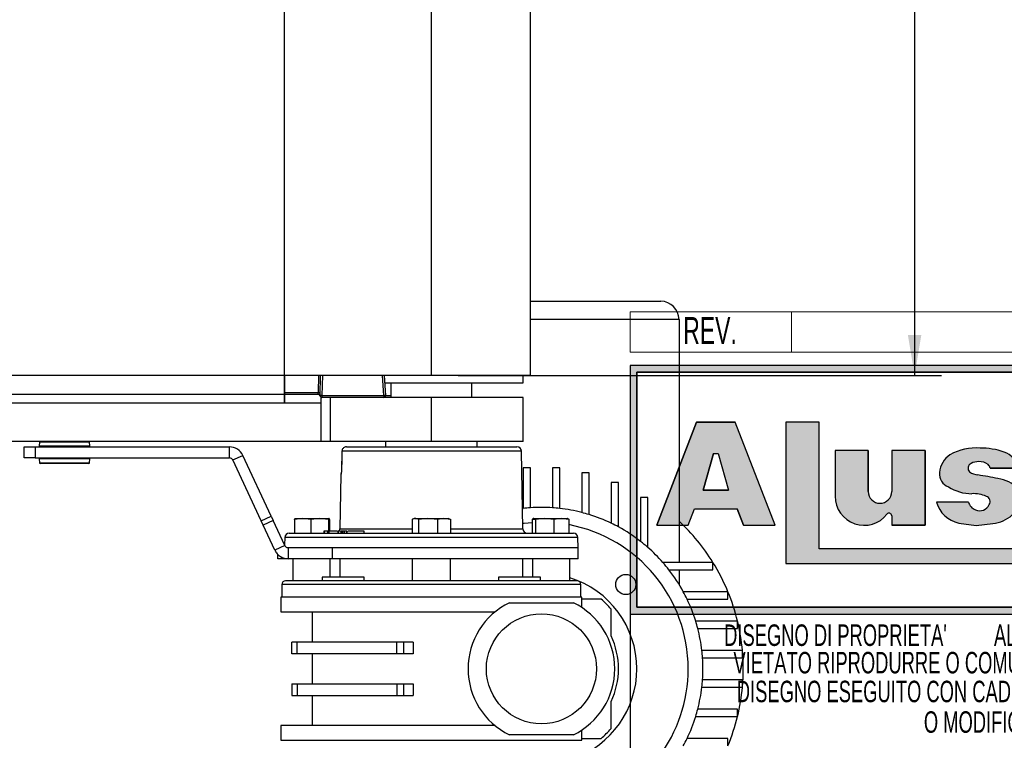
# Model space of a CAD drawing. Header units: millimetres. Extents: x 0 to 420, y 0 to 297.
# Tile 5 of 14: x 170 to 243, y 37 to 91. Entities that reach past the tile are written whole.
import ezdxf
from ezdxf.enums import TextEntityAlignment as Align

# ---------------------------------------------------------------- set-up
doc = ezdxf.new("R2010")
doc.units = ezdxf.units.MM
doc.layers.add('CARTIGLIO', color=140, linetype='Continuous')
doc.layers.add('QUOTE', color=174, linetype='Continuous')
doc.styles.add('SLDTEXTSTYLE0', font='TXT', dxfattribs={"width": 0.6382978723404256})
doc.styles.add('SLDTEXTSTYLE3', font='TXT', dxfattribs={"width": 0.75})
doc.dimstyles.new('SLDDIMSTYLE0', dxfattribs={"dimtxt": 3, "dimasz": 3, "dimexe": 0, "dimexo": 0.0625, "dimgap": 0.75, "dimtad": 1, "dimlfac": 3.66080982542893, "dimrnd": 1e-09, "dimzin": 12, "dimdsep": 46, "dimtxsty": 'SLDTEXTSTYLE3', "dimsah": 1, "dimcen": 0.09, "dimadec": 0, "dimazin": 3, "dimtfac": 1, "dimtdec": 3, "dimtofl": 0, "dimtmove": 0, "dimatfit": 3, "dimfxl": 0, "dimfrac": 2, "dimtolj": 1, "dimtzin": 12, "dimarcsym": 0})

# ---------------------------------------------------------------- blocks, each defined once
blk = doc.blocks.new('SW_NOTE_0_17')
at = {"layer": 'CARTIGLIO', "color": 0, "insert": (28.04255319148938, 2.062508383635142), "char_height": 1.6, "attachment_point": 2, "style": 'SLDTEXTSTYLE0'}
blk.add_mtext('DISEGNO ESEGUITO CON CAD NON SONO AMMESSE VARIAZIONI', dxfattribs=at)
blk = doc.blocks.new('SW_NOTE_0_18')
at = {"layer": 'CARTIGLIO', "color": 0, "insert": (27.3404255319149, 2.062508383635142), "char_height": 1.6, "attachment_point": 2, "style": 'SLDTEXTSTYLE0'}
blk.add_mtext('VIETATO RIPRODURRE O COMUNICARNE A TERZI IL CONTENUTO.', dxfattribs=at)
blk = doc.blocks.new('SW_NOTE_0_20')
at = {"layer": 'CARTIGLIO', "color": 0, "insert": (10.40425531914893, 2.062508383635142), "char_height": 1.6, "attachment_point": 2, "style": 'SLDTEXTSTYLE0'}
blk.add_mtext('O MODIFICHE MANUALI.', dxfattribs=at)
blk = doc.blocks.new('SW_NOTE_0_21')
at = {"layer": 'CARTIGLIO', "color": 0, "char_height": 1.6, "attachment_point": 2, "style": 'SLDTEXTSTYLE0'}
for s, insert in [('ALUSIC srl', (25.45120500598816, 2.062508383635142)), ("DISEGNO DI PROPRIETA'", (10.27659574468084, 2.062508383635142)), (". A TERMINI DI LEGGE E'", (39.41078027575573, 2.062508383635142))]:
    blk.add_mtext(s, dxfattribs=dict(at, insert=insert))
blk = doc.blocks.new('SW_NOTE_0_27')
at = {"layer": 'CARTIGLIO', "color": 0, "insert": (2.340425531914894, 2.578135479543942), "char_height": 2, "attachment_point": 2, "style": 'SLDTEXTSTYLE0'}
blk.add_mtext('REV.', dxfattribs=at)
blk = doc.blocks.new('Cartiglio ALUSIC')
at = {"layer": 'CARTIGLIO'}
h = blk.add_hatch(color=256, dxfattribs=at)
h.paths.add_polyline_path([(113.971100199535, 149.9990413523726), (113.971100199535, 131.4990413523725), (158.971100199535, 131.4990413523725), (158.971100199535, 149.9990413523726)], flags=0)
h.paths.add_polyline_path([(114.471100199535, 131.9990413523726), (114.471100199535, 149.4990413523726), (158.471100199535, 149.4990413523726), (158.471100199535, 131.9990413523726)], flags=0)
h = blk.add_hatch(color=256, dxfattribs=at)
h.paths.add_polyline_path([(118.292263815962, 138.1064632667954), (118.7611454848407, 139.3206628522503), (121.9303757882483, 139.3206628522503), (122.3992574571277, 138.1064632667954), (124.7510688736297, 138.1064632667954), (121.7833115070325, 145.7916640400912), (118.9082097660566, 145.7916640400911), (115.9404523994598, 138.1064632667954)], flags=0)
h.paths.add_polyline_path([(119.3961687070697, 140.7216809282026), (120.1708764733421, 143.4547391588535), (120.5206447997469, 143.4547391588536), (121.2953525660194, 140.721680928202)], flags=0)
blk.add_hatch(color=256, dxfattribs=at).paths.add_polyline_path([(128.0219401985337, 145.7956943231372), (125.5527056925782, 145.7956943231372), (125.5527056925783, 135.2696801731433), (154.6424359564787, 135.2696801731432), (154.6424359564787, 136.3597302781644), (128.0219401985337, 136.3597302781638)], flags=0)
h = blk.add_hatch(color=256, dxfattribs=at)
edge = h.paths.add_edge_path(flags=0)
edge.add_arc((132.5578484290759, 140.6186164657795), 0.8721260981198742, 180, 360, ccw=False)
edge.add_line((131.6857223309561, 140.6186164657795), (131.6857223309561, 143.6808359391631))
edge.add_line((131.6857223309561, 143.6808359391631), (129.2243885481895, 143.6808359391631))
edge.add_line((129.2243885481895, 143.6808359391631), (129.2243885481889, 140.2640777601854))
edge.add_arc((131.3820030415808, 140.2640777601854), 2.157614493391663, 180, 321.9680973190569)
edge.add_arc((133.2350345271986, 138.8146685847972), 0.1949400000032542, 3.751097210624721e-10, 141.9680973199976, ccw=False)
edge.add_line((133.4299745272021, 138.8146685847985), (133.4299745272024, 138.106463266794))
edge.add_line((133.4299745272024, 138.106463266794), (135.91068894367, 138.106463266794))
edge.add_line((135.91068894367, 138.106463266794), (135.9106889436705, 143.6808359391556))
edge.add_line((135.9106889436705, 143.6808359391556), (133.4299745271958, 143.6808359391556))
edge.add_line((133.4299745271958, 143.6808359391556), (133.4299745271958, 140.6186164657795))
h = blk.add_hatch(color=256, dxfattribs=at)
edge = h.paths.add_edge_path(flags=0)
edge.add_line((139.7219511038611, 138.0874905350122), (140.9616140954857, 138.2313935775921))
edge.add_arc((140.6251358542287, 140.9172664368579), 2.706867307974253, 277.1406456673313, 311.0032214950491)
edge.add_arc((141.7459062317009, 139.8536948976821), 1.178212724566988, 303.7868133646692, 347.8980612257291)
edge.add_arc((141.0550130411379, 140.1458147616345), 1.920162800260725, 343.6935231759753, 381.4193527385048)
edge.add_arc((140.9170023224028, 138.8528855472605), 2.77207698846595, 46.00269433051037, 81.25096772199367)
edge.add_arc((133.1604335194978, 99.54681763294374), 42.8338661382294, 78.993004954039, 81.01866969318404)
edge.add_arc((140.0875549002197, 143.5111497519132), 1.672976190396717, 238.77709912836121, 261.74465207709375, ccw=False)
edge.add_arc((139.511171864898, 142.3534770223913), 0.3988810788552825, 114.64010585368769, 223.1865854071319, ccw=False)
edge.add_arc((139.9292750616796, 141.471492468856), 1.374925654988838, 90.51660503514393, 115.15343256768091, ccw=False)
edge.add_arc((139.978971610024, 141.8617877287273), 0.986530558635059, 50.69488274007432, 93.60864602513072, ccw=False)
edge.add_arc((140.2656634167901, 142.2302567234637), 0.519939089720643, 14.547573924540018, 49.4198797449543, ccw=False)
edge.add_line((140.7689329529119, 142.3608569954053), (142.7634621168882, 142.3608569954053))
edge.add_arc((141.3534729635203, 142.2214802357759), 1.416861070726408, 5.645321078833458, 71.38339334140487)
edge.add_arc((140.0918708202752, 138.6413140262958), 5.212710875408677, 70.80435731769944, 90.86664277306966)
edge.add_arc((139.6876943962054, 140.01898057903), 3.848224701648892, 85.15036290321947, 119.9120405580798)
edge.add_arc((138.7589405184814, 141.8826763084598), 1.774008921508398, 123.9309471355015, 174.9914571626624)
edge.add_arc((138.007121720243, 141.9227892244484), 1.021881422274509, 173.5516105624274, 249.3813116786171)
edge.add_arc((139.4480837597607, 143.8857829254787), 3.430150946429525, 238.3320469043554, 269.1908231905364)
edge.add_arc((139.5671105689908, 138.3083973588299), 2.154096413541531, 64.99796384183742, 94.45891481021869, ccw=False)
edge.add_arc((140.3551381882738, 139.8813550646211), 0.398545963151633, -35.586121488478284, 72.11412463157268, ccw=False)
edge.add_arc((139.9862171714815, 139.9393420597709), 0.7512299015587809, 245.201083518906, 337.29941344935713, ccw=False)
edge.add_arc((139.934335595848, 140.0154535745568), 0.8024620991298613, 192.5591591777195, 250.8523518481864, ccw=False)
edge.add_line((139.1510748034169, 139.8409601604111), (136.768183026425, 139.8409601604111))
edge.add_arc((138.8654850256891, 140.4022414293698), 2.1711085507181, 194.9824340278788, 258.3364147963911)
edge.add_line((138.4265630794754, 138.2759630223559), (139.7219511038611, 138.0874905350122))
at = {"color": 161, "linetype": 'Continuous', "lineweight": 18}
for p, q in [((113.971100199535, 150.9990413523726), (113.971100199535, 153.9990413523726)), ((113.971100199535, 153.9990413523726), (313.621100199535, 153.9990413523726)), ((125.971100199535, 153.9990413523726), (125.971100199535, 150.9990413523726)), ((113.971100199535, 150.9990413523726), (313.621100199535, 150.9990413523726))]:
    blk.add_line(p, q, dxfattribs=at)
at = {"layer": 'CARTIGLIO'}
for p, q in [((113.971100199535, 149.9990413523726), (113.971100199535, 131.4990413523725)), ((113.971100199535, 149.9990413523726), (113.971100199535, 94.99904135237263)), ((173.971100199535, 149.9990413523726), (113.971100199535, 149.9990413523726)), ((158.971100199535, 149.9990413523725), (113.971100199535, 149.9990413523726)), ((113.971100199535, 149.9990413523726), (113.971100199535, 131.4990413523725)), ((113.971100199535, 149.9990413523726), (113.971100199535, 115.5498549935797)), ((114.471100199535, 131.9990413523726), (114.471100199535, 149.4990413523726)), ((114.471100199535, 149.4990413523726), (114.471100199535, 131.9990413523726)), ((114.471100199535, 149.4990413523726), (158.471100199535, 149.4990413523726)), ((158.471100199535, 149.4990413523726), (114.471100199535, 149.4990413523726)), ((118.9082097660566, 145.7916640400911), (115.9404523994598, 138.1064632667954)), ((115.9404523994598, 138.1064632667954), (118.9082097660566, 145.7916640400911)), ((121.7833115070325, 145.7916640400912), (118.9082097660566, 145.7916640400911)), ((118.9082097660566, 145.7916640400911), (121.7833115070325, 145.7916640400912)), ((124.7510688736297, 138.1064632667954), (121.7833115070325, 145.7916640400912)), ((124.7510688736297, 138.1064632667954), (121.7833115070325, 145.7916640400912)), ((128.0219401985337, 145.7956943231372), (125.5527056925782, 145.7956943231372)), ((125.5527056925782, 145.7956943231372), (125.5527056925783, 135.2696801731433)), ((128.0219401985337, 145.7956943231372), (125.5527056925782, 145.7956943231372)), ((125.5527056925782, 145.7956943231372), (125.5527056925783, 135.2696801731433)), ((128.0219401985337, 136.3597302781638), (128.0219401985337, 145.7956943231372)), ((128.0219401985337, 136.3597302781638), (128.0219401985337, 145.7956943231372)), ((129.2243885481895, 143.6808359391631), (129.2243885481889, 140.2640777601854)), ((131.6857223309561, 143.6808359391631), (129.2243885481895, 143.6808359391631)), ((131.6857223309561, 143.6808359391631), (129.2243885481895, 143.6808359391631)), ((129.2243885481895, 143.6808359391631), (129.2243885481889, 140.2640777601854)), ((131.6857223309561, 140.6186164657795), (131.6857223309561, 143.6808359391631)), ((131.6857223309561, 143.6808359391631), (131.6857223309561, 140.6186164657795)), ((135.9106889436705, 143.6808359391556), (133.4299745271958, 143.6808359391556)), ((133.4299745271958, 143.6808359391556), (133.4299745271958, 140.6186164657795)), ((133.4299745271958, 143.6808359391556), (133.4299745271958, 140.6186164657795)), ((135.9106889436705, 143.6808359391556), (133.4299745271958, 143.6808359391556)), ((135.9106889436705, 143.6808359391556), (135.91068894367, 138.106463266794)), ((135.91068894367, 138.106463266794), (135.9106889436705, 143.6808359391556)), ((119.3961687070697, 140.7216809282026), (120.1708764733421, 143.4547391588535)), ((120.1708764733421, 143.4547391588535), (119.3961687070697, 140.7216809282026)), ((120.1708764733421, 143.4547391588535), (120.5206447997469, 143.4547391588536)), ((120.1708764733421, 143.4547391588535), (120.5206447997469, 143.4547391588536)), ((120.5206447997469, 143.4547391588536), (121.2953525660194, 140.721680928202)), ((120.5206447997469, 143.4547391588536), (121.2953525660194, 140.721680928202)), ((140.7689329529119, 142.3608569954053), (142.7634621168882, 142.3608569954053)), ((142.7634621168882, 142.3608569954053), (140.7689329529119, 142.3608569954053)), ((121.2953525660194, 140.721680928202), (119.3961687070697, 140.7216809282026)), ((119.3961687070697, 140.7216809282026), (121.2953525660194, 140.721680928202)), ((118.292263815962, 138.1064632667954), (118.7611454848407, 139.3206628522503)), ((118.292263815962, 138.1064632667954), (118.7611454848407, 139.3206628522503)), ((118.7611454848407, 139.3206628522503), (121.9303757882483, 139.3206628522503)), ((118.7611454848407, 139.3206628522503), (121.9303757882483, 139.3206628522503)), ((122.3992574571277, 138.1064632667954), (121.9303757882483, 139.3206628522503)), ((121.9303757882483, 139.3206628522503), (122.3992574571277, 138.1064632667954)), ((139.1510748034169, 139.8409601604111), (136.768183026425, 139.8409601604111)), ((139.1510748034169, 139.8409601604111), (136.768183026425, 139.8409601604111)), ((133.4299745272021, 138.8146685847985), (133.4299745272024, 138.106463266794)), ((133.4299745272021, 138.8146685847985), (133.4299745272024, 138.106463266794)), ((115.9404523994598, 138.1064632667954), (118.292263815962, 138.1064632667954)), ((115.9404523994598, 138.1064632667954), (118.292263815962, 138.1064632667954)), ((122.3992574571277, 138.1064632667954), (124.7510688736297, 138.1064632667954)), ((122.3992574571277, 138.1064632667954), (124.7510688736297, 138.1064632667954)), ((133.4299745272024, 138.106463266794), (135.91068894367, 138.106463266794)), ((135.91068894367, 138.106463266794), (133.4299745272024, 138.106463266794)), ((138.4265630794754, 138.2759630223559), (139.7219511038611, 138.0874905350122)), ((138.4265630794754, 138.2759630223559), (139.7219511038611, 138.0874905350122)), ((139.7219511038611, 138.0874905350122), (140.9616140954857, 138.2313935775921)), ((139.7219511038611, 138.0874905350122), (140.9616140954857, 138.2313935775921)), ((154.6424359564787, 136.3597302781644), (128.0219401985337, 136.3597302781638)), ((154.6424359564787, 136.3597302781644), (128.0219401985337, 136.3597302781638)), ((125.5527056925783, 135.2696801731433), (154.6424359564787, 135.2696801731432)), ((125.5527056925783, 135.2696801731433), (154.6424359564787, 135.2696801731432)), ((158.471100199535, 131.9990413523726), (114.471100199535, 131.9990413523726)), ((114.471100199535, 131.9990413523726), (158.471100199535, 131.9990413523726)), ((113.971100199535, 131.4990413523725), (158.971100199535, 131.4990413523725)), ((113.971100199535, 131.4990413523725), (173.971100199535, 131.4990413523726))]:
    blk.add_line(p, q, dxfattribs=at)
for centre, radius, start, end in [((139.6876943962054, 140.01898057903), 3.848224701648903, 85.15036290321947, 119.9120405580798), ((139.6876943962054, 140.01898057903), 3.848224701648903, 85.15036290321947, 119.9120405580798), ((140.0918708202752, 138.6413140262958), 5.212710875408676, 70.80435731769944, 90.86664277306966), ((140.0918708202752, 138.6413140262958), 5.212710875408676, 70.80435731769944, 90.86664277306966), ((138.7589405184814, 141.8826763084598), 1.774008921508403, 123.9309471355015, 174.9914571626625), ((138.7589405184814, 141.8826763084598), 1.774008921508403, 123.9309471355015, 174.9914571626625), ((141.3534729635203, 142.2214802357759), 1.416861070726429, 5.645321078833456, 71.38339334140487), ((141.3534729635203, 142.2214802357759), 1.416861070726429, 5.645321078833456, 71.38339334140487), ((139.511171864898, 142.3534770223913), 0.3988810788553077, 114.6401058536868, 223.1865854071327), ((139.511171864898, 142.3534770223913), 0.3988810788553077, 114.6401058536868, 223.1865854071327), ((139.9292750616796, 141.471492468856), 1.374925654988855, 90.51660503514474, 115.1534325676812), ((139.9292750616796, 141.471492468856), 1.374925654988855, 90.51660503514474, 115.1534325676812), ((139.978971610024, 141.8617877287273), 0.9865305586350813, 50.69488274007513, 93.60864602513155), ((139.978971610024, 141.8617877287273), 0.9865305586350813, 50.69488274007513, 93.60864602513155), ((140.2656634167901, 142.2302567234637), 0.5199390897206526, 14.5475739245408, 49.41987974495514), ((140.2656634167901, 142.2302567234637), 0.5199390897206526, 14.5475739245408, 49.41987974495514), ((138.007121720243, 141.9227892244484), 1.021881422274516, 173.5516105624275, 249.381311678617), ((138.007121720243, 141.9227892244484), 1.021881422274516, 173.5516105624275, 249.381311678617), ((140.0875549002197, 143.5111497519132), 1.672976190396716, 238.777099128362, 261.7446520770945), ((140.0875549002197, 143.5111497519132), 1.672976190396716, 238.777099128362, 261.7446520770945), ((133.1604335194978, 99.54681763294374), 42.83386613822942, 78.993004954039, 81.01866969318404), ((133.1604335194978, 99.54681763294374), 42.83386613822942, 78.993004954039, 81.01866969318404), ((140.9170023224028, 138.8528855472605), 2.77207698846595, 46.00269433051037, 81.25096772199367), ((140.9170023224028, 138.8528855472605), 2.77207698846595, 46.00269433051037, 81.25096772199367), ((139.4480837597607, 143.8857829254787), 3.430150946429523, 238.3320469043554, 269.1908231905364), ((139.4480837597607, 143.8857829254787), 3.430150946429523, 238.3320469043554, 269.1908231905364), ((131.3820030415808, 140.2640777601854), 2.157614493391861, 180, 321.9680973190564), ((131.3820030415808, 140.2640777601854), 2.157614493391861, 180, 321.9680973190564), ((132.5578484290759, 140.6186164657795), 0.8721260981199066, 180, 0), ((132.5578484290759, 140.6186164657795), 0.8721260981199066, 180, 0), ((139.5671105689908, 138.3083973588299), 2.154096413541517, 64.99796384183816, 94.45891481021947), ((139.5671105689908, 138.3083973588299), 2.154096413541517, 64.99796384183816, 94.45891481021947), ((140.3551381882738, 139.8813550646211), 0.398545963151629, 324.4138785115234, 72.11412463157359), ((140.3551381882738, 139.8813550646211), 0.398545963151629, 324.4138785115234, 72.11412463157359), ((138.8654850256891, 140.4022414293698), 2.171108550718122, 194.9824340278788, 258.3364147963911), ((138.8654850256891, 140.4022414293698), 2.171108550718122, 194.9824340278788, 258.3364147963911), ((139.934335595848, 140.0154535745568), 0.8024620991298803, 192.5591591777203, 250.8523518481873), ((139.934335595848, 140.0154535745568), 0.8024620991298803, 192.5591591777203, 250.8523518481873), ((139.9862171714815, 139.9393420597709), 0.7512299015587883, 245.2010835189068, 337.2994134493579), ((139.9862171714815, 139.9393420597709), 0.7512299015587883, 245.2010835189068, 337.2994134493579), ((133.2350345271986, 138.8146685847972), 0.1949400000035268, 3.759104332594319e-10, 141.9680973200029), ((133.2350345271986, 138.8146685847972), 0.1949400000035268, 3.759104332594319e-10, 141.9680973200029), ((140.6251358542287, 140.9172664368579), 2.706867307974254, 277.1406456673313, 311.0032214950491), ((140.6251358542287, 140.9172664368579), 2.706867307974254, 277.1406456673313, 311.0032214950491)]:
    blk.add_arc(centre, radius, start, end, dxfattribs=at)
at = {"layer": 'CARTIGLIO', "color": 140}
for name, p in [('SW_NOTE_0_27', (117.5683224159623, 151.0374199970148)), ('SW_NOTE_0_21', (118.9711016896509, 128.6603244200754)), ('SW_NOTE_0_18', (116.3533271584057, 126.6141659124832)), ('SW_NOTE_0_17', (115.6355512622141, 124.4682551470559)), ('SW_NOTE_0_20', (133.3899886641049, 122.1920407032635))]:
    blk.add_blockref(name, p, dxfattribs=at)
at = {"layer": 'CARTIGLIO', "color": 140, "style": 'SLDTEXTSTYLE0', "width": 0.6382978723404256}
for tag, height, p in [('AUTOATTR1', 3.5, (223.449403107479, 133.7003798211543)), ('AUTOATTR2', 3.5, (221.7698851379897, 127.4217635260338)), ('AUTOATTR11', 3.5, (222.8622803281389, 121.4105734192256)), ('AUTOATTR8', 4, (219.2444208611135, 110.0025032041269)), ('AUTOATTR9', 4, (218.1221976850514, 100.4234402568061)), ('AUTOATTR0', 4, (249.0325362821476, 100.3118048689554))]:
    blk.add_attdef(tag, text='', height=height, dxfattribs=at).set_placement(p, align=Align.TOP_CENTER)
at = {"layer": 'CARTIGLIO', "color": 140}
for tag in ['AUTOATTR13', 'AUTOATTR12', 'AUTOATTR10', 'AUTOATTR7', 'AUTOATTR6', 'AUTOATTR5', 'AUTOATTR4', 'AUTOATTR3']:
    blk.add_attdef(tag, (0, 0), '', height=4, dxfattribs=at)
blk = doc.blocks.new('_D_1')
at = {"layer": 'QUOTE'}
for p, q in [((202.3690770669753, 170.9798593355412), (238.3420203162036, 170.9798593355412)), ((236.3420203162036, 170.9798593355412), (236.3420203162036, 64.44605435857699)), ((202.3690770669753, 64.44605435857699), (238.3420203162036, 64.44605435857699))]:
    blk.add_line(p, q, dxfattribs=at)
for points in [[(236.3420203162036, 170.9798593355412), (235.8420203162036, 167.9798593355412), (236.8420203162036, 167.9798593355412)], [(236.3420203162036, 64.44605435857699), (236.8420203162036, 67.44605435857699), (235.8420203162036, 67.44605435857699)]]:
    blk.add_solid(points, dxfattribs=at)
at = {"layer": 'QUOTE', "insert": (232.4748169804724, 114.3879569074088), "char_height": 3, "attachment_point": 1, "rotation": 90.00000000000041, "style": 'SLDTEXTSTYLE3'}
blk.add_mtext('390', dxfattribs=at)

msp = doc.modelspace()

# ---------------------------------------------------------------- linework, layer by layer
at = {"color": 7, "linetype": 'Continuous'}
for p, q in [((189.4425329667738, 62.39732733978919), (189.4425329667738, 173.028586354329)), ((74.7138199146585, 62.39732733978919), (189.4425329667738, 62.39732733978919))]:
    msp.add_line(p, q, dxfattribs=at)
at = {"color": 7, "linetype": 'Continuous', "lineweight": 25}
for p, q in [((200.3690770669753, 64.44605435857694), (200.3690770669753, 170.9798593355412)), ((207.7444943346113, 64.44605435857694), (207.7444943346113, 170.9798593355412)), ((207.7444943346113, 69.9626251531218), (217.4418022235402, 69.96262515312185)), ((218.8076202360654, 68.59680714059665), (207.7444943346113, 68.59680714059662)), ((218.8076202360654, 68.59680714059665), (218.8076202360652, 50.51337665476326)), ((200.3690770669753, 64.44605435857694), (63.78727581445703, 64.44605435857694)), ((189.4425329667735, 64.44605435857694), (189.4425329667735, 63.0119454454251)), ((191.960406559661, 63.16576072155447), (191.9827541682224, 64.44605435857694)), ((192.0931114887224, 62.94603822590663), (192.1192943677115, 64.44605435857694)), ((192.2558553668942, 64.44605435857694), (192.229672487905, 62.94603822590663)), ((196.8400357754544, 62.94603822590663), (196.7444654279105, 64.44605435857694)), ((196.9816846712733, 62.95286090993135), (196.8863951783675, 64.44605435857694)), ((196.8990253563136, 63.89972715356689), (207.1981671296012, 63.89972715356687)), ((197.3642774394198, 63.89972715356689), (197.3642774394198, 62.80707274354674)), ((207.7444943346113, 64.44605435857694), (200.3690770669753, 64.44605435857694)), ((203.3738766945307, 62.80707274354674), (203.3738766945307, 63.89972715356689)), ((207.1981671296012, 63.89972715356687), (207.1981671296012, 64.44605435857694)), ((189.4425329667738, 63.16576072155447), (191.960406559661, 63.16576072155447)), ((191.9565504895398, 63.05530366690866), (191.960406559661, 63.16576072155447)), ((189.4425329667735, 63.0119454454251), (74.7138199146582, 63.0119454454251)), ((149.8338106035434, 62.39732733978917), (192.1741689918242, 62.39732733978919)), ((191.9620279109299, 63.02560362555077), (189.4425329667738, 63.02560362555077)), ((189.4425329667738, 63.0119454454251), (189.4425329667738, 62.39732733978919)), ((192.0947384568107, 62.92270188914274), (192.0958501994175, 62.91633818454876)), ((192.1741689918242, 62.39732733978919), (192.1741689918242, 62.80707274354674)), ((192.8570779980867, 62.80707274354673), (192.1741689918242, 62.80707274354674)), ((192.1741689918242, 59.5291095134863), (192.1741689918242, 62.39732733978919)), ((192.229672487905, 62.94603822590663), (196.8400357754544, 62.94603822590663)), ((192.229672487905, 62.94603822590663), (192.229672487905, 62.80707274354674)), ((192.8570779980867, 59.52910951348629), (192.8570779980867, 62.80707274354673)), ((200.3690770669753, 62.80707274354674), (192.8570779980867, 62.80707274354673)), ((196.8400357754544, 62.94603822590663), (196.8400357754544, 62.80707274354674)), ((196.976596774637, 62.94603822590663), (197.3642774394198, 62.94603822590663)), ((200.3690770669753, 59.5291095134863), (200.3690770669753, 62.80707274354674)), ((207.1981671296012, 62.80707274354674), (200.3690770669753, 62.80707274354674)), ((207.1981671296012, 59.5291095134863), (207.1981671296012, 62.80707274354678)), ((192.1741689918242, 59.5291095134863), (149.8338106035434, 59.52910951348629)), ((171.1960921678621, 59.47733604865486), (171.1810604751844, 59.19051426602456)), ((171.2263617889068, 59.47733604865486), (171.1960921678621, 59.47733604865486)), ((174.9296604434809, 59.47733604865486), (171.2263617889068, 59.47733604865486)), ((174.9446921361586, 59.19051426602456), (174.9296604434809, 59.47733604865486)), ((192.8570779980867, 59.52910951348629), (192.1741689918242, 59.5291095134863)), ((200.3690770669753, 59.5291095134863), (192.8570779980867, 59.52910951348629)), ((196.9545320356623, 59.52910951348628), (196.9545320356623, 59.11803013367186)), ((207.1981671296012, 59.5291095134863), (200.3690770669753, 59.5291095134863)), ((203.7836220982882, 59.11803013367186), (203.7836220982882, 59.52910951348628)), ((170.0580766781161, 58.29987330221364), (170.0580766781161, 59.11936410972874)), ((170.0580766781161, 59.11936410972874), (170.8775674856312, 59.11936410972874)), ((170.8775674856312, 59.11936410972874), (170.8775674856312, 58.29987330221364)), ((170.8775674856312, 59.11936410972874), (185.3420497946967, 59.11936410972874)), ((171.1810604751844, 59.19051426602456), (174.9446921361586, 59.19051426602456)), ((171.2652470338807, 59.13302228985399), (171.2356183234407, 59.13302228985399)), ((174.8901342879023, 59.13302228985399), (171.2652470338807, 59.13302228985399)), ((171.3965783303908, 59.13302228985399), (171.3965783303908, 59.11936410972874)), ((174.7291742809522, 59.11936410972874), (174.7291742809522, 59.13302228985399)), ((185.3420497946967, 58.29987330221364), (185.3420497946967, 59.11936410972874)), ((193.7171653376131, 58.7959546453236), (193.7161184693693, 58.79626972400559)), ((207.0726665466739, 58.7959546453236), (193.7171653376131, 58.7959546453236)), ((194.0458122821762, 59.11803013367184), (206.7449201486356, 59.11803013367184)), ((207.1734729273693, 53.02076096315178), (207.072666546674, 58.7959546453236)), ((170.8775674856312, 58.29987330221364), (170.0580766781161, 58.29987330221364)), ((170.8775674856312, 58.29987330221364), (185.3420497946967, 58.29987330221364)), ((171.1810604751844, 58.22872314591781), (171.1960921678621, 57.94190136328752)), ((174.9446921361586, 58.22872314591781), (171.1810604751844, 58.22872314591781)), ((171.1960921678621, 57.94190136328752), (174.9296604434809, 57.94190136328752)), ((171.2356183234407, 58.28621512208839), (174.8901342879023, 58.28621512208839)), ((171.3965783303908, 58.29987330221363), (171.3965783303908, 58.28621512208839)), ((174.7291742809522, 58.28621512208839), (174.7291742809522, 58.29987330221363)), ((174.9296604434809, 57.94190136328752), (174.9446921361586, 58.22872314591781)), ((185.589620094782, 58.14215362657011), (186.3323309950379, 58.48848540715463)), ((187.6991838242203, 53.61817960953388), (185.589620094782, 58.14215362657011)), ((188.4418947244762, 53.9645113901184), (186.3323309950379, 58.48848540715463)), ((171.2800349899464, 57.89012789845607), (171.2506500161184, 57.89012789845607)), ((174.8751025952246, 57.89012789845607), (171.2800349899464, 57.89012789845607)), ((193.6936708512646, 57.60847927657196), (193.6926832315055, 57.60878468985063)), ((207.7444943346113, 57.55341888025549), (207.1981671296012, 57.55341888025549)), ((207.1981671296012, 57.55341888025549), (207.1981671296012, 54.5329752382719)), ((207.7444943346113, 54.582860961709), (207.7444943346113, 57.55341888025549)), ((209.9298031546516, 57.55341888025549), (209.3834759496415, 57.55341888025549)), ((209.3834759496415, 57.55341888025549), (209.3834759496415, 54.58286096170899)), ((209.9298031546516, 54.5329752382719), (209.9298031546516, 57.55341888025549)), ((212.1151119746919, 57.18992037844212), (211.5687847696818, 57.1899203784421)), ((211.5687847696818, 57.1899203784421), (211.5687847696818, 54.22917109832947)), ((212.1151119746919, 54.07425518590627), (212.1151119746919, 57.18992037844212)), ((193.6353903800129, 57.07168679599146), (193.5646812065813, 53.02076096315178)), ((193.6401069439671, 57.07168679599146), (193.6353903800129, 57.07168679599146)), ((213.7540935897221, 56.47737400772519), (213.7540935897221, 53.43247657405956)), ((214.3004207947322, 56.47737400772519), (213.7540935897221, 56.47737400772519)), ((214.3004207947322, 53.15356566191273), (214.3004207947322, 56.47737400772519)), ((215.9394024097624, 55.35746488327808), (215.9394024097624, 52.08185625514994)), ((216.4857296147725, 55.35746488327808), (215.9394024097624, 55.35746488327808)), ((216.4857296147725, 51.63083000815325), (216.4857296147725, 55.35746488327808)), ((207.1471808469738, 54.52703324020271), (207.1981671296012, 54.5329752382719)), ((187.6991838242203, 53.61817960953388), (188.4418947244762, 53.9645113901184)), ((187.855169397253, 53.28366746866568), (187.6991838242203, 53.61817960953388)), ((188.5978802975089, 53.6299992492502), (187.855169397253, 53.28366746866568)), ((188.4418947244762, 53.9645113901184), (188.5978802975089, 53.6299992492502)), ((189.4681262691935, 51.76375074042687), (188.5978802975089, 53.6299992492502)), ((190.7962977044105, 53.79133988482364), (190.1889727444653, 53.72035131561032)), ((190.1889727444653, 53.72035131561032), (190.1889727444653, 52.6986854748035)), ((190.2327914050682, 53.79133988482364), (190.7962977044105, 53.79133988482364)), ((191.403622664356, 53.72035131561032), (190.7962977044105, 53.79133988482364)), ((190.7962977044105, 53.79133988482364), (192.054766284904, 53.79133988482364)), ((192.054766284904, 53.79133988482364), (191.403622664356, 53.72035131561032)), ((191.403622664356, 53.72035131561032), (191.403622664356, 52.6986854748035)), ((192.7059099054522, 53.72035131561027), (192.054766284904, 53.79133988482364)), ((192.054766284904, 53.79133988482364), (192.7497285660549, 53.7913398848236)), ((192.7059099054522, 53.72035131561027), (192.7059099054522, 52.83526727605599)), ((192.7497285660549, 53.7913398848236), (192.7520150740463, 53.79133988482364)), ((192.7543057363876, 53.79050615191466), (192.7520150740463, 53.79133988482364)), ((192.7935472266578, 53.72035131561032), (192.7935472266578, 52.83526727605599)), ((198.943346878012, 53.72035131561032), (198.943346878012, 52.6986854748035)), ((199.1083219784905, 53.79133988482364), (199.040890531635, 53.76679684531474)), ((199.1083219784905, 53.79133988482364), (199.1723299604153, 53.79133988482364)), ((199.1723299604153, 53.79133988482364), (200.1141781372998, 53.79133988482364)), ((200.1141781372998, 53.79133988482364), (199.4013130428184, 53.72035131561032)), ((199.4013130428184, 53.72035131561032), (199.4013130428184, 52.6986854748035)), ((200.8270432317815, 53.72035131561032), (200.1141781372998, 53.79133988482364)), ((200.1141781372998, 53.79133988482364), (201.3109252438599, 53.79133988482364)), ((201.3109252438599, 53.79133988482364), (200.8270432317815, 53.72035131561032)), ((200.8270432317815, 53.72035131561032), (200.8270432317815, 52.6986854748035)), ((201.7948072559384, 53.72035131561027), (201.3109252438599, 53.79133988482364)), ((201.3109252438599, 53.79133988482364), (201.62983215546, 53.79133988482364)), ((201.6972636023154, 53.76679684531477), (201.62983215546, 53.79133988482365)), ((201.7948072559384, 53.72035131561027), (201.7948072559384, 52.69868547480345)), ((207.8858658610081, 53.72035131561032), (208.4498442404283, 53.79133988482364)), ((207.8858658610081, 53.72035131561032), (207.8858658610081, 52.6986854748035)), ((207.9861390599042, 53.79133988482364), (207.9696639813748, 53.78534344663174)), ((208.0024016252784, 53.79133988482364), (208.7994515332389, 53.79133988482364)), ((208.7994515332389, 53.79133988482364), (208.1189373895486, 53.72035131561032)), ((208.1189373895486, 53.72035131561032), (208.1189373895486, 52.6986854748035)), ((209.4799656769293, 53.72035131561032), (208.7994515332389, 53.79133988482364)), ((208.7994515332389, 53.79133988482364), (210.0439440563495, 53.79133988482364)), ((210.0439440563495, 53.79133988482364), (209.4799656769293, 53.72035131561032)), ((209.4799656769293, 53.72035131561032), (209.4799656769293, 52.6986854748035)), ((210.6079224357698, 53.72035131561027), (210.0439440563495, 53.79133988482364)), ((210.0439440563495, 53.79133988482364), (210.5076492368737, 53.79133988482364)), ((210.524124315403, 53.78534344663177), (210.5076492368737, 53.79133988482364)), ((210.6079224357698, 53.72035131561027), (210.6079224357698, 52.69868547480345)), ((188.7254153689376, 51.41741895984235), (187.855169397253, 53.28366746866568)), ((192.3685440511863, 52.835267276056), (192.3661600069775, 52.69868547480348)), ((192.3930482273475, 52.835267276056), (192.3685440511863, 52.835267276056)), ((192.3930482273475, 52.835267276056), (192.3913624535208, 52.69868547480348)), ((192.6438040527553, 52.835267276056), (192.3930482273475, 52.835267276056)), ((192.6438040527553, 52.835267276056), (192.6421182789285, 52.69868547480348)), ((192.7353703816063, 52.835267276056), (192.6438040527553, 52.835267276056)), ((192.7353703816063, 52.835267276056), (192.7362938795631, 52.69868547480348)), ((193.3907051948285, 52.835267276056), (192.7353703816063, 52.835267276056)), ((193.4173424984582, 52.835267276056), (193.4149584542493, 52.69868547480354)), ((193.4385115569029, 52.835267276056), (193.4367307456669, 52.69868547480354)), ((193.5646812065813, 53.02076096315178), (198.943346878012, 53.02076096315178)), ((193.6395591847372, 52.835267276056), (193.6371751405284, 52.69868547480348)), ((193.6640633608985, 52.835267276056), (193.6395591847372, 52.835267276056)), ((193.6640633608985, 52.835267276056), (193.6623775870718, 52.69868547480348)), ((193.7492011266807, 52.835267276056), (193.6640633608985, 52.835267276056)), ((193.7492011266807, 52.835267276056), (193.747515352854, 52.69868547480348)), ((193.8854900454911, 52.835267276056), (193.7492011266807, 52.835267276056)), ((193.8854900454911, 52.835267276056), (193.8876879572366, 52.69868547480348)), ((194.0756094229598, 52.835267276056), (193.8854900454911, 52.835267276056)), ((194.0756094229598, 52.835267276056), (194.0778073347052, 52.69868547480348)), ((194.0821413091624, 52.835267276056), (194.0756094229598, 52.835267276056)), ((194.0845253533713, 52.69868547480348), (194.0821413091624, 52.835267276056)), ((195.3756769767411, 52.69868547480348), (195.3732927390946, 52.83526727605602)), ((201.7948072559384, 53.02076096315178), (207.1734729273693, 53.02076096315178)), ((189.4559834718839, 52.37660998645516), (189.4461100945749, 51.81096457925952)), ((211.2821706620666, 52.37660998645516), (189.4559834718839, 52.37660998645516)), ((189.7837298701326, 52.69868547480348), (210.9544242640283, 52.69868547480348)), ((211.2956211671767, 51.60603106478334), (211.2821706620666, 52.37660998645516)), ((189.4681262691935, 51.76375074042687), (188.7254153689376, 51.41741895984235)), ((189.7156965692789, 51.60603106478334), (189.6752840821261, 51.60603106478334)), ((189.7156965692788, 51.60603106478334), (189.7156965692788, 50.78654025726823)), ((192.9872108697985, 51.60603106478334), (189.7156965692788, 51.60603106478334)), ((211.2956211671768, 51.60603106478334), (192.9808663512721, 51.60603106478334)), ((192.9872108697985, 51.60603106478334), (192.9872108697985, 50.78654025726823)), ((211.2956211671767, 51.60603106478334), (192.9872108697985, 51.60603106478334)), ((211.2956211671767, 50.78654025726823), (211.2956211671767, 51.60603106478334)), ((188.9409608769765, 50.78654025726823), (188.9409608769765, 51.11863935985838)), ((189.2141244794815, 50.78654025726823), (188.9409608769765, 50.78654025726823)), ((189.2141244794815, 50.91891489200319), (189.2141244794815, 50.78654025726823)), ((189.7156965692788, 50.78654025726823), (189.2141244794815, 50.78654025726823)), ((192.9872108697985, 50.78654025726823), (189.7156965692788, 50.78654025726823)), ((190.0571510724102, 50.78654025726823), (190.0571510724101, 49.14755864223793)), ((192.8433508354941, 49.420722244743), (192.8433508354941, 50.78654025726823)), ((211.2956211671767, 50.78654025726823), (192.9872108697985, 50.78654025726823)), ((193.5567388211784, 50.78654025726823), (193.5567388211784, 49.420722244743)), ((198.9349681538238, 50.78654025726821), (198.9349681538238, 49.147558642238)), ((201.8031859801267, 49.14755864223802), (201.8031859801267, 50.78654025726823)), ((207.1814153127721, 49.420722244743), (207.1814153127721, 50.78654025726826)), ((207.8948032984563, 50.78654025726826), (207.8948032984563, 49.420722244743)), ((210.6810030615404, 49.147558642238), (210.6810030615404, 50.78654025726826)), ((221.3298178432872, 50.51337665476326), (217.6031829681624, 50.51337665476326)), ((218.0542092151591, 49.96704944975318), (221.3298178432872, 49.96704944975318)), ((218.8076202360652, 49.96704944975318), (218.8076202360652, 48.87884721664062)), ((221.3298178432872, 49.96704944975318), (221.3298178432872, 50.51337665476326)), ((192.2310879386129, 49.42072224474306), (192.2310879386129, 49.147558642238)), ((195.3724693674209, 49.42072224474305), (192.2310879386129, 49.42072224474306)), ((195.3724693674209, 49.147558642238), (195.3724693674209, 49.42072224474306)), ((205.3656847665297, 49.42072224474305), (205.3656847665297, 49.147558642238)), ((208.5070661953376, 49.42072224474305), (205.3656847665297, 49.42072224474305)), ((208.5070661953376, 49.147558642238), (208.5070661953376, 49.42072224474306)), ((189.237660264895, 48.87439503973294), (189.237660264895, 47.91832243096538)), ((211.5004938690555, 48.87439503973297), (189.237660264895, 48.8743950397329)), ((211.5004938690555, 47.91832243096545), (211.5004938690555, 48.874395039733)), ((189.1693693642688, 47.91832243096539), (189.1693693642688, 46.82566802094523)), ((211.5687847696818, 47.9183224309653), (189.1693693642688, 47.91832243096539)), ((211.5687847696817, 47.1543638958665), (211.5687847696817, 47.9183224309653)), ((222.4497269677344, 48.32806783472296), (219.1259186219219, 48.32806783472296)), ((219.4048295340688, 47.78174062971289), (222.4497269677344, 47.78174062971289)), ((222.4497269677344, 47.78174062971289), (222.4497269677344, 48.32806783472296)), ((206.1826000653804, 47.50857702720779), (210.9453702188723, 47.50857702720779)), ((189.1693693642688, 46.82566802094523), (205.1114090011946, 46.82566802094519)), ((191.4912599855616, 46.82566802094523), (191.4912599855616, 44.58572648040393)), ((223.1622733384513, 46.14275901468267), (220.0466081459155, 46.14275901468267)), ((220.2015240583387, 45.5964318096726), (223.1622733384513, 45.5964318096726)), ((223.1622733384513, 45.5964318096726), (223.1622733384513, 46.14275901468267)), ((189.9888601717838, 43.7116029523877), (189.9888601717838, 44.58572648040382)), ((190.3937874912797, 44.58572648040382), (189.9888601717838, 44.58572648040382)), ((190.3937874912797, 43.7116029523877), (190.3937874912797, 44.58572648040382)), ((197.8070153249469, 44.58572648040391), (190.3937874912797, 44.58572648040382)), ((197.8070153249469, 43.71160295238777), (197.8070153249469, 44.58572648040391)), ((198.2995875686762, 44.58572648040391), (197.8070153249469, 44.58572648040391)), ((198.2995875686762, 44.58572648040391), (198.2995875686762, 43.71160295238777)), ((199.0259201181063, 44.58572648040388), (198.2995875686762, 44.58572648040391)), ((199.0259201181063, 44.58572648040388), (199.0259201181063, 43.71160295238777)), ((190.3937874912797, 43.7116029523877), (189.9888601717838, 43.7116029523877)), ((197.8070153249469, 43.71160295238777), (190.3937874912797, 43.7116029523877)), ((191.4912599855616, 43.71160295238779), (191.4912599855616, 41.47166141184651)), ((198.2995875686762, 43.71160295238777), (197.8070153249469, 43.71160295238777)), ((199.0259201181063, 43.71160295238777), (198.2995875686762, 43.71160295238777)), ((223.5257718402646, 43.95745019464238), (220.5053281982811, 43.95745019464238)), ((220.5552139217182, 43.4111229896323), (223.5257718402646, 43.4111229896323)), ((223.5257718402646, 43.4111229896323), (223.5257718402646, 43.95745019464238)), ((189.9888601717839, 41.4716614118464), (189.9888601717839, 40.59753788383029)), ((189.9888601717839, 41.4716614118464), (190.3937874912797, 41.4716614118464)), ((190.3937874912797, 41.4716614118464), (190.3937874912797, 40.59753788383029)), ((190.3937874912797, 41.4716614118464), (197.8070153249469, 41.47166141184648)), ((197.8070153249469, 41.47166141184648), (197.8070153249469, 40.59753788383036)), ((197.8070153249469, 41.47166141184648), (198.2995875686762, 41.47166141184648)), ((198.2995875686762, 41.47166141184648), (198.2995875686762, 40.59753788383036)), ((198.2995875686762, 41.47166141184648), (199.0259201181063, 41.47166141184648)), ((199.0259201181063, 41.47166141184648), (199.0259201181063, 40.59753788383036)), ((220.5053281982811, 41.22581416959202), (223.5257718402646, 41.22581416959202)), ((223.5257718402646, 41.77214137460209), (220.5552139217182, 41.77214137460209)), ((223.5257718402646, 41.22581416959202), (223.5257718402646, 41.77214137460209)), ((189.9888601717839, 40.59753788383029), (190.3937874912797, 40.59753788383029)), ((190.3937874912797, 40.59753788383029), (197.8070153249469, 40.59753788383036)), ((191.4912599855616, 40.5975378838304), (191.4912599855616, 38.3575963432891)), ((197.8070153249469, 40.59753788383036), (198.2995875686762, 40.59753788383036)), ((198.2995875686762, 40.59753788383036), (199.0259201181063, 40.59753788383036)), ((223.1622733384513, 39.5868325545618), (220.2015240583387, 39.5868325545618)), ((223.1622733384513, 39.04050534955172), (223.1622733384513, 39.5868325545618)), ((220.0466081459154, 39.04050534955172), (223.1622733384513, 39.04050534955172)), ((189.1693693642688, 38.35759634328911), (189.1693693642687, 37.26494193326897)), ((205.1114090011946, 38.35759634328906), (189.1693693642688, 38.3575963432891)), ((210.9453702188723, 37.67468733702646), (206.1826000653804, 37.67468733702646)), ((211.5687847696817, 37.26494193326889), (211.5687847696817, 38.02890046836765)), ((222.4497269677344, 37.4015237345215), (219.4048295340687, 37.4015237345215)), ((222.4497269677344, 36.85519652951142), (222.4497269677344, 37.4015237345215)), ((189.1693693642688, 37.26494193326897), (200.3690770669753, 37.26494193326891)), ((200.3690770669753, 37.26494193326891), (211.5687847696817, 37.26494193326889))]:
    msp.add_line(p, q, dxfattribs=at)
at = {"color": 7, "linetype": 'Continuous', "lineweight": 25, "flags": 128}
for points in [[(193.7161303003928, 58.7962704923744), (193.6997049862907, 57.96503137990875), (193.6927205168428, 57.60878476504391)], [(193.7171653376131, 58.7959546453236), (193.7117550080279, 58.52288818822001), (193.6936708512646, 57.60847927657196)], [(207.1663571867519, 53.42842147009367), (207.2860676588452, 53.44318934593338), (207.8858658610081, 53.49711338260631)]]:
    msp.add_lwpolyline(points, dxfattribs=at)
at = {"color": 7, "linetype": 'Continuous', "lineweight": 25}
for centre, radius in [((214.8415498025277, 48.86919684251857), 0.7511999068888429), ((208.5639851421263, 42.59163218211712), 4.097454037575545)]:
    msp.add_circle(centre, radius, dxfattribs=at)
for centre, radius, start, end in [((217.4418022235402, 68.59680714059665), 1.365818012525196, 0, 90), ((191.9690641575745, 62.93097302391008), 0.1249587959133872, 6.924501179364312, 95.7473679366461), ((192.0172989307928, 64.47145588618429), 1.306934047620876, 267.5050591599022, 273.4948266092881), ((191.9620279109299, 62.88902182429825), 0.1365818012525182, 11.53695903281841, 90), ((192.229672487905, 62.94365454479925), 0.1365818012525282, 179.0000000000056, 270.0000000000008), ((192.1613919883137, 60.98915674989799), 1.958072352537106, 88.0016173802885, 91.99838261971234), ((196.8400357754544, 62.94365454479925), 0.1365818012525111, 270.0000000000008, 3.721687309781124), ((196.990141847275, 61.22592384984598), 1.726651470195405, 90.45834104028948, 94.98729173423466), ((171.2506500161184, 59.47447679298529), 0.05463272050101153, 90, 177.000000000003), ((174.8751025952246, 59.47447679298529), 0.05463272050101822, 2.999999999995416, 90), ((171.2356183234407, 59.187655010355), 0.05463272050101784, 177.000000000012, 270.0000000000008), ((174.8901342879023, 59.187655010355), 0.05463272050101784, 270.0000000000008, 2.999999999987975), ((185.3420497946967, 58.0267096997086), 1.092654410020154, 25.00000000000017, 90), ((206.7449201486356, 58.7902338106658), 0.327796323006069, 1.00000000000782, 89.99999999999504), ((171.2356183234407, 58.23158240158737), 0.05463272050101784, 90, 182.9999999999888), ((171.2506500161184, 57.94476061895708), 0.05463272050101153, 182.9999999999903, 270.0000000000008), ((174.8751025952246, 57.94476061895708), 0.05463272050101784, 270.0000000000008, 357.0000000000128), ((174.8901342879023, 58.23158240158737), 0.05463272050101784, 357.0000000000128, 90), ((185.3420497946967, 58.0267096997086), 0.2731636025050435, 25.00000000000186, 90), ((193.776742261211, 57.0693059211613), 0.1366560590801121, 153.8975555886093, 179.0017202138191), ((208.5639851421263, 42.59163218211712), 12.01919851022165, 93.90956352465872, 96.52497884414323), ((208.5639851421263, 42.59163218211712), 12.01919851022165, 86.09043647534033, 93.90956352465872), ((208.5639851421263, 42.59163218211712), 12.01919851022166, 83.4750211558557, 86.09043647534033), ((208.5639851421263, 42.59163218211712), 12.01919851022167, 75.5224878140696, 83.4750211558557), ((208.5639851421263, 42.59163218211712), 12.01919851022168, 72.81520409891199, 75.5224878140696), ((208.5639851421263, 42.59163218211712), 12.01919851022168, 64.41699802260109, 72.81520409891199), ((208.5639851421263, 42.59163218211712), 15.02399813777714, 31.82136852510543, 47.01411391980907), ((193.2369348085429, 53.02648179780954), 0.3277963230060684, 324.314665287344, 358.9999999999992), ((207.5012193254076, 53.02648179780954), 0.3277963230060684, 181.0000000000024, 270.0000000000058), ((208.5639851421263, 42.59163218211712), 10.92654410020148, 2.235533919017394e-13, 79.21864551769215), ((208.5639851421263, 42.59163218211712), 12.01919851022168, 61.49256949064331, 64.41699802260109), ((208.5639851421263, 42.59163218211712), 12.01919851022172, 52.14709726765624, 61.49256949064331), ((189.7837298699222, 52.37088915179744), 0.3277963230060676, 90.00000000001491, 179.0000000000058), ((210.9544242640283, 52.37088915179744), 0.3277963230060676, 0.9999999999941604, 89.9999999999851), ((208.5639851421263, 42.59163218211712), 12.01919851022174, 48.76942284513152, 52.14709726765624), ((208.5639851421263, 42.59163218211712), 12.01919851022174, 41.23057715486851, 48.76942284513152), ((208.5639851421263, 42.59163218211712), 12.01919851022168, 37.85290273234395, 41.23057715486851), ((208.5639851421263, 42.59163218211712), 12.01919851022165, 28.50743050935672, 37.85290273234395), ((208.5639851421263, 42.59163218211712), 15.02399813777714, 22.44635058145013, 31.82136852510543), ((189.5108238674, 48.8743950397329), 0.2731636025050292, 90, 179.9999999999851), ((208.5639851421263, 42.59163218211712), 7.102253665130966, 2.292855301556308e-13, 72.65786478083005), ((211.2273302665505, 48.87439503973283), 0.2731636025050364, 2.831676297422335e-11, 90), ((208.5639851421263, 42.59163218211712), 6.829090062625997, 40.53580211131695, 49.46419788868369), ((208.5639851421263, 42.59163218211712), 12.01919851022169, 25.58300197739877, 28.50743050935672), ((208.5639851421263, 42.59163218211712), 12.01919851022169, 17.18479590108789, 25.58300197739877), ((208.5639851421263, 42.59163218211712), 15.02399813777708, 13.67201810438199, 22.44635058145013), ((208.5639851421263, 42.59163218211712), 5.463272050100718, 115.8419327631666, 244.1580672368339), ((208.5639851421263, 42.59163218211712), 5.463272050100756, 295.8419327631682, 64.1580672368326), ((208.5639851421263, 42.59163218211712), 12.01919851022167, 14.47751218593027, 17.18479590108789), ((208.5639851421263, 42.59163218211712), 12.01919851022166, 6.524978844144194, 14.47751218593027), ((208.5639851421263, 42.59163218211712), 15.02399813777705, 5.215908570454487, 13.67201810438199), ((208.5639851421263, 42.59163218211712), 5.73643565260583, 334.7912347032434, 25.2087652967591), ((208.5639851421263, 42.59163218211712), 12.01919851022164, 3.909563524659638, 6.524978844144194), ((208.5639851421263, 42.59163218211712), 12.01919851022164, 356.0904364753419, 3.909563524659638), ((208.5639851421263, 42.59163218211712), 15.02399813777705, 354.784091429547, 5.215908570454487), ((208.5639851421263, 42.59163218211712), 7.102253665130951, 289.5572137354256, 2.292855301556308e-13), ((208.5639851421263, 42.59163218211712), 10.92654410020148, 286.4032560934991, 2.235533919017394e-13), ((208.5639851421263, 42.59163218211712), 12.01919851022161, 345.5224878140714, 353.4750211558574), ((208.5639851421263, 42.59163218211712), 12.01919851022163, 353.4750211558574, 356.0904364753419), ((208.5639851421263, 42.59163218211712), 15.02399813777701, 346.3279818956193, 354.784091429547), ((208.5639851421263, 42.59163218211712), 12.01919851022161, 342.8152040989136, 345.5224878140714), ((208.5639851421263, 42.59163218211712), 12.01919851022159, 334.4169980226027, 342.8152040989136), ((208.5639851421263, 42.59163218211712), 15.02399813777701, 337.5536494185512, 346.3279818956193), ((208.5639851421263, 42.59163218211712), 6.829090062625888, 310.5358021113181, 319.4641978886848), ((208.5639851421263, 42.59163218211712), 12.01919851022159, 331.4925694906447, 334.4169980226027)]:
    msp.add_arc(centre, radius, start, end, dxfattribs=at)
for points, knots in [([(191.9620279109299, 63.02560362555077), (191.9611493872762, 63.02694895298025), (191.9593925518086, 63.02963928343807), (191.9574977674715, 63.04674956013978), (191.9565504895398, 63.05530366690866)], [0, 0, 0, 0, 0.5000602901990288, 1, 1, 1, 1]), ([(194.0458122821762, 59.11803013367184), (194.0086321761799, 59.1143529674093), (193.9342377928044, 59.10699525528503), (193.8351997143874, 59.04962097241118), (193.7608430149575, 58.96534396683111), (193.7232737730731, 58.87516494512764), (193.7187991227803, 58.81714053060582), (193.7171653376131, 58.7959546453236)], [0, 0, 0, 0, 0.2189584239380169, 0.4381180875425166, 0.6570377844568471, 0.8747775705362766, 0.9999999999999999, 0.9999999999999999, 0.9999999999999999, 0.9999999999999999]), ([(193.6936708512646, 57.60847927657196), (193.6917020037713, 57.54730205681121), (193.6877558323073, 57.42468423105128), (193.6737024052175, 57.26301521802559), (193.6581640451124, 57.1418419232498), (193.646167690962, 57.08004472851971), (193.6417717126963, 57.0739825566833), (193.6401069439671, 57.07168679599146)], [0, 0, 0, 0, 0.2140331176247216, 0.4289877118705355, 0.6464900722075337, 0.8661248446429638, 1, 1, 1, 1]), ([(193.6925874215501, 57.60875820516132), (193.6925641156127, 57.60601617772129), (193.6920059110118, 57.54034139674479), (193.6852091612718, 57.40973000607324), (193.6707273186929, 57.24571299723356), (193.6582957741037, 57.15496319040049), (193.650615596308, 57.11861484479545), (193.6508508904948, 57.11937808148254), (193.6509125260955, 57.11957801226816)], [0, 0, 0, 0, 0.01154489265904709, 0.2765137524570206, 0.5475707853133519, 0.8217765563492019, 0.9533141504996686, 1, 1, 1, 1]), ([(190.1889727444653, 53.7203513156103), (190.1897379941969, 53.72264770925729), (190.2041836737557, 53.76599691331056), (190.2188767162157, 53.77901316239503), (190.2327914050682, 53.79133988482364)], [0, 0, 0, 0, 0.05297429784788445, 1, 1, 1, 1]), ([(192.7497285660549, 53.7913398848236), (192.7358138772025, 53.77901316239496), (192.7211208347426, 53.76599691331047), (192.7066751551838, 53.72264770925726), (192.7059099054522, 53.72035131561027)], [0, 0, 0, 0, 0.947025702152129, 1, 1, 1, 1]), ([(192.7935472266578, 53.72035131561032), (192.7905643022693, 53.72909526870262), (192.776097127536, 53.77150341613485), (192.7613974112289, 53.78256167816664), (192.7497285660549, 53.7913398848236)], [0, 0, 0, 0, 0.2061856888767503, 1, 1, 1, 1]), ([(199.1723299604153, 53.79133988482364), (199.111352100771, 53.78256167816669), (199.0345358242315, 53.77150341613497), (198.9589347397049, 53.72909526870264), (198.943346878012, 53.72035131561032)], [0, 0, 0, 0, 0.7938143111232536, 1, 1, 1, 1]), ([(199.4013130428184, 53.72035131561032), (199.3973140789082, 53.7226477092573), (199.3218253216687, 53.76599691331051), (199.2450439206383, 53.77901316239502), (199.1723299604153, 53.79133988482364)], [0, 0, 0, 0, 0.0529742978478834, 1, 1, 1, 1]), ([(201.6946254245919, 53.75323984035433), (201.7241649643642, 53.7479656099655), (201.7577703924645, 53.74196542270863), (201.7908098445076, 53.72268413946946), (201.7948072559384, 53.72035131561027)], [0, 0, 0, 0, 0.8790109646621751, 1, 1, 1, 1]), ([(208.0024016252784, 53.79133988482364), (207.9713683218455, 53.78256167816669), (207.9322744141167, 53.77150341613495), (207.8937989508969, 53.72909526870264), (207.8858658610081, 53.72035131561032)], [0, 0, 0, 0, 0.7938143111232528, 1, 1, 1, 1]), ([(208.1189373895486, 53.72035131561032), (208.1169022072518, 53.7226477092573), (208.078483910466, 53.76599691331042), (208.0394077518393, 53.77901316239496), (208.0024016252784, 53.79133988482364)], [0, 0, 0, 0, 0.05297429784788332, 1, 1, 1, 1]), ([(210.5239318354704, 53.7724235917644), (210.5500286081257, 53.76359125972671), (210.5781951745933, 53.7540584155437), (210.6058874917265, 53.72265869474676), (210.6079224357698, 53.72035131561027)], [0, 0, 0, 0, 0.9265159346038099, 0.9999999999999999, 0.9999999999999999, 0.9999999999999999, 0.9999999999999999]), ([(193.5903302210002, 52.835267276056), (193.5578854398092, 52.835267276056), (193.5021191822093, 52.83526727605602), (193.4572682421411, 52.835267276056), (193.4385115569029, 52.835267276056)], [0, 0, 0, 0, 0.5817995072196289, 1, 1, 1, 1]), ([(195.3634824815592, 52.835267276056), (195.3667056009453, 52.835267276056), (195.3824850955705, 52.83526727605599), (195.316517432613, 52.83526727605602), (195.163659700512, 52.83526727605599), (194.9190053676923, 52.83526727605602), (194.6358625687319, 52.83526727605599), (194.3646317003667, 52.835267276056), (194.2123790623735, 52.83526727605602), (194.1541645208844, 52.835267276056)], [0, 0, 0, 0, 0.04428126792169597, 0.2167887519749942, 0.3904022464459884, 0.539363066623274, 0.7118304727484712, 0.88981697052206, 1, 1, 1, 1]), ([(192.6911325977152, 49.14755864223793), (192.368844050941, 49.14755864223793), (191.7239489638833, 49.14755864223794), (190.9402405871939, 49.14755864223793), (190.3077189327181, 49.14755864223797), (189.8529975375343, 49.14755864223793), (189.5644502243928, 49.14755864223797), (189.5286926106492, 49.14755864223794), (189.5108238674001, 49.14755864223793)], [0, 0, 0, 0, 0.1666184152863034, 0.3334012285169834, 0.499999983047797, 0.6666141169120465, 0.8334008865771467, 1, 1, 1, 1]), ([(208.0470215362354, 49.147558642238), (207.6994598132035, 49.147558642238), (207.0039926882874, 49.14755864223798), (205.8121744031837, 49.14755864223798), (204.5365809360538, 49.147558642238), (203.1873270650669, 49.14755864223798), (201.7904110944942, 49.14755864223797), (200.3690326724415, 49.14755864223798), (198.9476521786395, 49.14755864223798), (197.5507429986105, 49.14755864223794), (196.201492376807, 49.14755864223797), (194.9259172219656, 49.14755864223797), (193.7341212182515, 49.14755864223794), (193.0386811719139, 49.14755864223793), (192.6911325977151, 49.14755864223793)], [0, 0, 0, 0, 0.08330903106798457, 0.1667004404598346, 0.2499999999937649, 0.3333072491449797, 0.4167006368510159, 0.5000000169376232, 0.5833072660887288, 0.6667006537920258, 0.7500000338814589, 0.8333072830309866, 0.9166947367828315, 1, 1, 1, 1]), ([(211.2273302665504, 49.147558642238), (211.2094609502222, 49.147558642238), (211.1737038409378, 49.147558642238), (210.8851236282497, 49.14755864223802), (210.4304010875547, 49.14755864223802), (209.7978900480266, 49.147558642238), (209.0141487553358, 49.147558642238), (208.3692912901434, 49.147558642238), (208.0470215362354, 49.147558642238)], [0, 0, 0, 0, 0.1666145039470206, 0.3334012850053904, 0.5000000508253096, 0.6666145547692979, 0.833389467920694, 1, 1, 1, 1]), ([(213.0023683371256, 47.78174062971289), (212.5424853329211, 47.78174062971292), (212.0775681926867, 47.78174062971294), (211.5742348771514, 47.78174062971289), (211.5687847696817, 47.78174062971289)], [0, 0, 0, 0, 0.9891719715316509, 1, 1, 1, 1]), ([(213.754093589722, 45.03488171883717), (213.754093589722, 45.37766996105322), (213.754093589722, 46.06615381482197), (213.754093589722, 46.7078249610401), (213.754093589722, 47.03001537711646)], [0, 0, 0, 0, 0.4978885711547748, 1, 1, 1, 1]), ([(213.754093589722, 38.15324898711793), (213.754093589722, 38.47302642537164), (213.754093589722, 39.11464929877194), (213.754093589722, 39.80306525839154), (213.754093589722, 40.14838264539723)], [0, 0, 0, 0, 0.4983884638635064, 1, 1, 1, 1]), ([(211.5687847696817, 37.4015237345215), (211.8970594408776, 37.4015237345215), (212.3869854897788, 37.40152373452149), (212.8496965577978, 37.40152373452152), (213.0023683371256, 37.40152373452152)], [0, 0, 0, 0, 0.6700494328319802, 1, 1, 1, 1])]:
    msp.add_open_spline(points, degree=3, knots=knots, dxfattribs=at)
for points in [[(188.7254153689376, 51.41741895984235), (188.7767862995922, 51.32731314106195), (188.8795281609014, 51.14710150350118), (189.1216449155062, 50.94672035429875), (189.4055748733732, 50.81197278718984), (189.6123226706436, 50.7950177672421), (189.7156965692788, 50.78654025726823)], [(189.4681262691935, 51.76375074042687), (189.4809690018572, 51.74122428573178), (189.5066544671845, 51.69617137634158), (189.5671836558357, 51.64607608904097), (189.6381661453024, 51.61238919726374), (189.68985309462, 51.60815044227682), (189.7156965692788, 51.60603106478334)]]:
    msp.add_open_spline(points, degree=3, dxfattribs=at)

# ---------------------------------------------------------------- block references
at = {"layer": 'CARTIGLIO'}
msp.add_blockref('Cartiglio ALUSIC', (101.206296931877, -84.82804008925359), dxfattribs=at)

# ---------------------------------------------------------------- dimensions: what is measured, and where the dimension line sits
at = {"layer": 'QUOTE'}
dim = msp.add_linear_dim(base=(233.9607702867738, 64.44605435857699), p1=(200.3690770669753, 170.9798593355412), p2=(200.3690770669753, 64.44605435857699), angle=90.0000000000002, dimstyle='SLDDIMSTYLE0', dxfattribs=at)
dim.commit()
dim.dimension.update_dxf_attribs({"geometry": '_D_1', "text_midpoint": (233.9607702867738, 117.7129568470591), "dimtype": 160})

doc.saveas('drawing.dxf')
